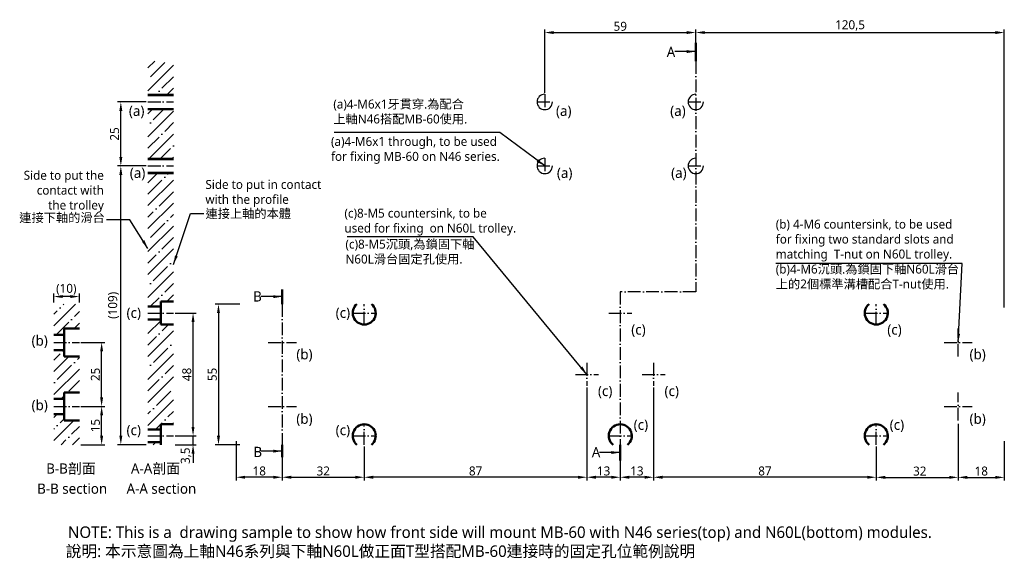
# Model space of a CAD drawing. Header units: millimetres. Extents: x 264 to 649, y 239 to 450.
import ezdxf

# ---------------------------------------------------------------- set-up
doc = ezdxf.new("R2010")
doc.units = ezdxf.units.MM
doc.linetypes.add('中心線5', pattern=[7.2, 5, -1, 0.2, -1])
doc.layers.add('中心線', color=5, linetype='中心線5')
doc.layers.add('標註線', color=3, linetype='Continuous')
doc.layers.add('外框線', color=7, linetype='Continuous', lineweight=50)
doc.styles.get("Standard").update_dxf_attribs({"font": 'msjh.ttf'})
doc.dimstyles.new('ISO-25', dxfattribs={"dimtxt": 3.5, "dimasz": 3.5, "dimexe": 1.25, "dimexo": 0.625, "dimtad": 1, "dimdec": 8, "dimtxsty": 'Standard', "dimcen": 2.5, "dimadec": 0, "dimazin": 0, "dimtfac": 1, "dimtdec": 8, "dimtmove": 0, "dimatfit": 3, "dimfxl": 0, "dimarcsym": 0})
pattern_1 = [(45, (2.912, 46.633), (-4.49013, 4.49013), []), (45, (7.4024, 46.633), (-4.49013, 4.49013), [7.9375, -1.5875, 0, -1.5875])]

# ---------------------------------------------------------------- blocks, each defined once
blk = doc.blocks.new('*D1')
at = {"layer": 'Defpoints', "color": 0}
for p in [(303.88, 417.85), (314.47, 417.85), (310.61, 392.85)]:
    blk.add_point(p, dxfattribs=at)
at = {"layer": '標註線', "color": 0, "lineweight": -2}
for p, q in [((313.84, 417.85), (302.63, 417.85)), ((303.88, 396.35), (303.88, 414.35)), ((309.99, 392.85), (302.63, 392.85))]:
    blk.add_line(p, q, dxfattribs=at)
at = {"layer": '標註線', "color": 0}
for points in [[(303.3, 414.35), (304.46, 414.35), (303.88, 417.85)], [(303.3, 396.35), (304.46, 396.35), (303.88, 392.85)]]:
    blk.add_solid(points, dxfattribs=at)
at = {"layer": '標註線', "color": 0, "insert": (301.45, 405.35), "char_height": 3.5, "attachment_point": 5, "rotation": 90}
blk.add_mtext('25', dxfattribs=at)
blk = doc.blocks.new('*D2')
at = {"layer": 'Defpoints', "color": 0}
for p in [(287.7, 323.85), (296.38, 323.85), (287.7, 298.85)]:
    blk.add_point(p, dxfattribs=at)
at = {"layer": '標註線', "color": 0, "lineweight": -2}
for p, q in [((288.32, 323.85), (297.63, 323.85)), ((296.38, 302.35), (296.38, 320.35)), ((288.32, 298.85), (297.63, 298.85))]:
    blk.add_line(p, q, dxfattribs=at)
at = {"layer": '標註線', "color": 0}
for points in [[(295.8, 320.35), (296.96, 320.35), (296.38, 323.85)], [(295.8, 302.35), (296.96, 302.35), (296.38, 298.85)]]:
    blk.add_solid(points, dxfattribs=at)
at = {"layer": '標註線', "color": 0, "insert": (293.95, 311.35), "char_height": 3.5, "attachment_point": 5, "rotation": 90}
blk.add_mtext('25', dxfattribs=at)
blk = doc.blocks.new('*D3')
at = {"layer": 'Defpoints', "color": 0}
for p in [(287.7, 298.85), (296.38, 298.85), (287.7, 283.85)]:
    blk.add_point(p, dxfattribs=at)
at = {"layer": '標註線', "color": 0, "lineweight": -2}
for p, q in [((288.32, 298.85), (297.63, 298.85)), ((296.38, 287.35), (296.38, 295.35)), ((288.32, 283.85), (297.63, 283.85))]:
    blk.add_line(p, q, dxfattribs=at)
at = {"layer": '標註線', "color": 0}
for points in [[(295.8, 295.35), (296.96, 295.35), (296.38, 298.85)], [(295.8, 287.35), (296.96, 287.35), (296.38, 283.85)]]:
    blk.add_solid(points, dxfattribs=at)
at = {"layer": '標註線', "color": 0, "insert": (293.94, 291.35), "char_height": 3.5, "attachment_point": 5, "rotation": 90}
blk.add_mtext('15', dxfattribs=at)
blk = doc.blocks.new('*D4')
at = {"layer": 'Defpoints', "color": 0}
for p in [(277.7, 341.79), (277.7, 338.85), (287.7, 338.85)]:
    blk.add_point(p, dxfattribs=at)
at = {"layer": '標註線', "color": 0, "lineweight": -2}
for p, q in [((277.7, 339.48), (277.7, 343.04)), ((287.7, 339.48), (287.7, 343.04)), ((284.2, 341.79), (281.2, 341.79))]:
    blk.add_line(p, q, dxfattribs=at)
at = {"layer": '標註線', "color": 0}
for points in [[(281.2, 342.38), (281.2, 341.21), (277.7, 341.79)], [(284.2, 342.38), (284.2, 341.21), (287.7, 341.79)]]:
    blk.add_solid(points, dxfattribs=at)
at = {"layer": '標註線', "color": 0, "insert": (282.58, 344.61), "char_height": 3.5, "attachment_point": 5}
blk.add_mtext('(10)', dxfattribs=at)
blk = doc.blocks.new('*D5')
at = {"layer": 'Defpoints', "color": 0}
for p in [(324.47, 335.35), (332.09, 335.35), (324.47, 287.35)]:
    blk.add_point(p, dxfattribs=at)
at = {"layer": '標註線', "color": 0, "lineweight": -2}
for p, q in [((325.09, 335.35), (333.34, 335.35)), ((332.09, 290.85), (332.09, 331.85)), ((325.09, 287.35), (333.34, 287.35))]:
    blk.add_line(p, q, dxfattribs=at)
at = {"layer": '標註線', "color": 0}
for points in [[(331.5, 331.85), (332.67, 331.85), (332.09, 335.35)], [(331.5, 290.85), (332.67, 290.85), (332.09, 287.35)]]:
    blk.add_solid(points, dxfattribs=at)
at = {"layer": '標註線', "color": 0, "insert": (329.65, 311.35), "char_height": 3.5, "attachment_point": 5, "rotation": 90}
blk.add_mtext('48', dxfattribs=at)
blk = doc.blocks.new('*D6')
at = {"layer": 'Defpoints', "color": 0}
for p in [(303.88, 392.85), (314.47, 392.85), (314.47, 283.85)]:
    blk.add_point(p, dxfattribs=at)
at = {"layer": '標註線', "color": 0, "lineweight": -2}
for p, q in [((313.84, 392.85), (302.63, 392.85)), ((303.88, 287.35), (303.88, 389.35)), ((313.84, 283.85), (302.63, 283.85))]:
    blk.add_line(p, q, dxfattribs=at)
at = {"layer": '標註線', "color": 0}
for points in [[(303.3, 389.35), (304.46, 389.35), (303.88, 392.85)], [(303.3, 287.35), (304.46, 287.35), (303.88, 283.85)]]:
    blk.add_solid(points, dxfattribs=at)
at = {"layer": '標註線', "color": 0, "insert": (301.07, 338.35), "char_height": 3.5, "attachment_point": 5, "rotation": 90}
blk.add_mtext('(109)', dxfattribs=at)
blk = doc.blocks.new('*D7')
at = {"layer": 'Defpoints', "color": 0}
for p in [(324.47, 287.35), (332.09, 287.35), (324.47, 283.85)]:
    blk.add_point(p, dxfattribs=at)
at = {"layer": '標註線', "color": 0, "lineweight": -2}
for p, q in [((332.09, 290.85), (332.09, 294.35)), ((325.09, 287.35), (333.34, 287.35)), ((332.09, 283.85), (332.09, 287.35)), ((325.09, 283.85), (333.34, 283.85)), ((332.09, 280.35), (332.09, 276.85))]:
    blk.add_line(p, q, dxfattribs=at)
at = {"layer": '標註線', "color": 0}
for points in [[(331.5, 290.85), (332.67, 290.85), (332.09, 287.35)], [(331.5, 280.35), (332.67, 280.35), (332.09, 283.85)]]:
    blk.add_solid(points, dxfattribs=at)
at = {"layer": '標註線', "color": 0, "insert": (329.37, 279.57), "char_height": 3.5, "attachment_point": 5, "rotation": 90}
blk.add_mtext('3,5', dxfattribs=at)
blk = doc.blocks.new('*D8')
at = {"layer": 'Defpoints', "color": 0}
for p in [(630.94, 292.73), (648.94, 285.85), (648.94, 271.11)]:
    blk.add_point(p, dxfattribs=at)
at = {"layer": '標註線', "color": 0, "lineweight": -2}
for p, q in [((630.94, 292.1), (630.94, 269.86)), ((648.94, 285.23), (648.94, 269.86)), ((634.44, 271.11), (645.44, 271.11))]:
    blk.add_line(p, q, dxfattribs=at)
at = {"layer": '標註線', "color": 0}
for points in [[(634.44, 271.7), (634.44, 270.53), (630.94, 271.11)], [(645.44, 271.7), (645.44, 270.53), (648.94, 271.11)]]:
    blk.add_solid(points, dxfattribs=at)
at = {"layer": '標註線', "color": 0, "insert": (639.94, 273.56), "char_height": 3.5, "attachment_point": 5}
blk.add_mtext('18', dxfattribs=at)
blk = doc.blocks.new('*D9')
at = {"layer": 'Defpoints', "color": 0}
for p in [(348.94, 285.85), (366.94, 283.85), (348.94, 271.16)]:
    blk.add_point(p, dxfattribs=at)
at = {"layer": '標註線', "color": 0, "lineweight": -2}
for p, q in [((348.94, 285.23), (348.94, 269.91)), ((366.94, 283.23), (366.94, 269.91)), ((363.44, 271.16), (352.44, 271.16))]:
    blk.add_line(p, q, dxfattribs=at)
at = {"layer": '標註線', "color": 0}
for points in [[(352.44, 271.74), (352.44, 270.57), (348.94, 271.16)], [(363.44, 271.74), (363.44, 270.57), (366.94, 271.16)]]:
    blk.add_solid(points, dxfattribs=at)
at = {"layer": '標註線', "color": 0, "insert": (357.94, 273.6), "char_height": 3.5, "attachment_point": 5}
blk.add_mtext('18', dxfattribs=at)
blk = doc.blocks.new('*D10')
at = {"layer": 'Defpoints', "color": 0}
for p in [(366.94, 283.85), (398.94, 283.23), (398.94, 271.16)]:
    blk.add_point(p, dxfattribs=at)
at = {"layer": '標註線', "color": 0, "lineweight": -2}
for p, q in [((366.94, 283.23), (366.94, 269.91)), ((398.94, 282.6), (398.94, 269.91)), ((370.44, 271.16), (395.44, 271.16))]:
    blk.add_line(p, q, dxfattribs=at)
at = {"layer": '標註線', "color": 0}
for points in [[(370.44, 271.74), (370.44, 270.57), (366.94, 271.16)], [(395.44, 271.74), (395.44, 270.57), (398.94, 271.16)]]:
    blk.add_solid(points, dxfattribs=at)
at = {"layer": '標註線', "color": 0, "insert": (382.94, 273.59), "char_height": 3.5, "attachment_point": 5}
blk.add_mtext('32', dxfattribs=at)
blk = doc.blocks.new('*D11')
at = {"layer": 'Defpoints', "color": 0}
for p in [(528.44, 444.99), (528.44, 433.85), (469.44, 420.85)]:
    blk.add_point(p, dxfattribs=at)
at = {"layer": '標註線', "color": 0, "lineweight": -2}
for p, q in [((469.44, 421.48), (469.44, 446.24)), ((528.44, 434.48), (528.44, 446.24)), ((472.94, 444.99), (524.94, 444.99))]:
    blk.add_line(p, q, dxfattribs=at)
at = {"layer": '標註線', "color": 0}
for points in [[(472.94, 445.57), (472.94, 444.41), (469.44, 444.99)], [(524.94, 445.57), (524.94, 444.41), (528.44, 444.99)]]:
    blk.add_solid(points, dxfattribs=at)
at = {"layer": '標註線', "color": 0, "insert": (498.94, 447.42), "char_height": 3.5, "attachment_point": 5}
blk.add_mtext('59', dxfattribs=at)
blk = doc.blocks.new('*D14')
at = {"layer": 'Defpoints', "color": 0}
for p in [(648.94, 444.99), (528.44, 433.85), (648.94, 336.85)]:
    blk.add_point(p, dxfattribs=at)
at = {"layer": '標註線', "color": 0, "lineweight": -2}
for p, q in [((528.44, 434.48), (528.44, 446.24)), ((648.94, 337.48), (648.94, 446.24)), ((531.94, 444.99), (645.44, 444.99))]:
    blk.add_line(p, q, dxfattribs=at)
at = {"layer": '標註線', "color": 0}
for points in [[(531.94, 445.57), (531.94, 444.41), (528.44, 444.99)], [(645.44, 445.57), (645.44, 444.41), (648.94, 444.99)]]:
    blk.add_solid(points, dxfattribs=at)
at = {"layer": '標註線', "color": 0, "insert": (588.69, 447.73), "char_height": 3.5, "attachment_point": 5}
blk.add_mtext('120,5', dxfattribs=at)
blk = doc.blocks.new('*D15')
at = {"layer": 'Defpoints', "color": 0}
for p in [(630.94, 292.1), (598.94, 283.85), (630.94, 271.11)]:
    blk.add_point(p, dxfattribs=at)
at = {"layer": '標註線', "color": 0, "lineweight": -2}
for p, q in [((630.94, 291.48), (630.94, 269.86)), ((598.94, 283.23), (598.94, 269.86)), ((602.44, 271.11), (627.44, 271.11))]:
    blk.add_line(p, q, dxfattribs=at)
at = {"layer": '標註線', "color": 0}
for points in [[(602.44, 271.7), (602.44, 270.53), (598.94, 271.11)], [(627.44, 271.7), (627.44, 270.53), (630.94, 271.11)]]:
    blk.add_solid(points, dxfattribs=at)
at = {"layer": '標註線', "color": 0, "insert": (615.93, 273.55), "char_height": 3.5, "attachment_point": 5}
blk.add_mtext('32', dxfattribs=at)
blk = doc.blocks.new('*D16')
at = {"layer": 'Defpoints', "color": 0}
for p in [(511.94, 306.85), (598.94, 283.23), (511.94, 271.16)]:
    blk.add_point(p, dxfattribs=at)
at = {"layer": '標註線', "color": 0, "lineweight": -2}
for p, q in [((511.94, 306.23), (511.94, 269.91)), ((598.94, 282.6), (598.94, 269.91)), ((595.44, 271.16), (515.44, 271.16))]:
    blk.add_line(p, q, dxfattribs=at)
at = {"layer": '標註線', "color": 0}
for points in [[(515.44, 271.74), (515.44, 270.57), (511.94, 271.16)], [(595.44, 271.74), (595.44, 270.57), (598.94, 271.16)]]:
    blk.add_solid(points, dxfattribs=at)
at = {"layer": '標註線', "color": 0, "insert": (555.44, 273.59), "char_height": 3.5, "attachment_point": 5}
blk.add_mtext('87', dxfattribs=at)
blk = doc.blocks.new('*D17')
at = {"layer": 'Defpoints', "color": 0}
for p in [(511.94, 306.85), (498.94, 283.85), (498.94, 271.16)]:
    blk.add_point(p, dxfattribs=at)
at = {"layer": '標註線', "color": 0, "lineweight": -2}
for p, q in [((511.94, 306.23), (511.94, 269.91)), ((498.94, 283.23), (498.94, 269.91)), ((508.44, 271.16), (502.44, 271.16))]:
    blk.add_line(p, q, dxfattribs=at)
at = {"layer": '標註線', "color": 0}
for points in [[(502.44, 271.74), (502.44, 270.57), (498.94, 271.16)], [(508.44, 271.74), (508.44, 270.57), (511.94, 271.16)]]:
    blk.add_solid(points, dxfattribs=at)
at = {"layer": '標註線', "color": 0, "insert": (505.44, 273.6), "char_height": 3.5, "attachment_point": 5}
blk.add_mtext('13', dxfattribs=at)
blk = doc.blocks.new('*D18')
at = {"layer": 'Defpoints', "color": 0}
for p in [(485.94, 306.85), (498.94, 283.85), (485.94, 271.16)]:
    blk.add_point(p, dxfattribs=at)
at = {"layer": '標註線', "color": 0, "lineweight": -2}
for p, q in [((485.94, 306.23), (485.94, 269.91)), ((498.94, 283.23), (498.94, 269.91)), ((495.44, 271.16), (489.44, 271.16))]:
    blk.add_line(p, q, dxfattribs=at)
at = {"layer": '標註線', "color": 0}
for points in [[(489.44, 271.74), (489.44, 270.57), (485.94, 271.16)], [(495.44, 271.74), (495.44, 270.57), (498.94, 271.16)]]:
    blk.add_solid(points, dxfattribs=at)
at = {"layer": '標註線', "color": 0, "insert": (492.44, 273.6), "char_height": 3.5, "attachment_point": 5}
blk.add_mtext('13', dxfattribs=at)
blk = doc.blocks.new('*D19')
at = {"layer": 'Defpoints', "color": 0}
for p in [(485.94, 306.85), (398.94, 283.85), (398.94, 271.16)]:
    blk.add_point(p, dxfattribs=at)
at = {"layer": '標註線', "color": 0, "lineweight": -2}
for p, q in [((485.94, 306.23), (485.94, 269.91)), ((398.94, 283.23), (398.94, 269.91)), ((482.44, 271.16), (402.44, 271.16))]:
    blk.add_line(p, q, dxfattribs=at)
at = {"layer": '標註線', "color": 0}
for points in [[(402.44, 271.74), (402.44, 270.57), (398.94, 271.16)], [(482.44, 271.74), (482.44, 270.57), (485.94, 271.16)]]:
    blk.add_solid(points, dxfattribs=at)
at = {"layer": '標註線', "color": 0, "insert": (442.44, 273.59), "char_height": 3.5, "attachment_point": 5}
blk.add_mtext('87', dxfattribs=at)
blk = doc.blocks.new('*D20')
at = {"layer": 'Defpoints', "color": 0}
for p in [(350.94, 338.85), (342.01, 283.85), (350.94, 283.85)]:
    blk.add_point(p, dxfattribs=at)
at = {"layer": '標註線', "color": 0, "lineweight": -2}
for p, q in [((350.31, 338.85), (340.76, 338.85)), ((342.01, 335.35), (342.01, 287.35)), ((350.31, 283.85), (340.76, 283.85))]:
    blk.add_line(p, q, dxfattribs=at)
at = {"layer": '標註線', "color": 0}
for points in [[(341.43, 335.35), (342.6, 335.35), (342.01, 338.85)], [(341.43, 287.35), (342.6, 287.35), (342.01, 283.85)]]:
    blk.add_solid(points, dxfattribs=at)
at = {"layer": '標註線', "color": 0, "insert": (339.61, 311.35), "char_height": 3.5, "attachment_point": 5, "rotation": 90}
blk.add_mtext('55', dxfattribs=at)

msp = doc.modelspace()

# ---------------------------------------------------------------- hatches: boundary and pattern name
h = msp.add_hatch()
h.set_pattern_fill('ANSI35', color=256, style=0)
h.paths.add_polyline_path([(324.46689611, 389.85045892), (314.46689611, 389.85045892), (314.46689611, 337.85045892), (319.46689611, 337.85045892), (319.46689611, 339.85045892), (324.46689611, 339.85045892)])
h.paths.add_polyline_path([(324.46689611, 414.85045892), (314.46689611, 414.85045892), (314.46689611, 395.85045892), (324.46689611, 395.85045892)])
h.paths.add_polyline_path([(324.46689611, 433.85045892), (314.46689611, 433.85045892), (314.46689611, 420.85045892), (324.46689611, 420.85045892)])
h = msp.add_hatch()
h.set_pattern_fill('ANSI35', color=256, style=0)
h.set_pattern_definition(pattern_1)
h.paths.add_polyline_path([(277.69926618, 326.85045892), (281.69926618, 326.85045892), (281.69926618, 329.35045892), (287.69926618, 329.35045892), (287.69926618, 338.85045892), (277.69926618, 338.85045892)])
h = msp.add_hatch()
h.set_pattern_fill('ANSI35', color=256, style=0)
h.set_pattern_definition([(45, (15.812, 46.633), (-4.49013, 4.49013), []), (45, (20.302, 46.633), (-4.49013, 4.49013), [7.9375, -1.5875, 0, -1.5875])])
h.paths.add_polyline_path([(314.46689611, 289.85045892), (319.46689611, 289.85045892), (319.46689611, 291.85045892), (324.46689611, 291.85045892), (324.46689611, 330.85045892), (319.46689611, 330.85045892), (319.46689611, 332.85045892), (314.46689611, 332.85045892)])
h = msp.add_hatch()
h.set_pattern_fill('ANSI35', color=256, style=0)
h.set_pattern_definition(pattern_1)
h.paths.add_polyline_path([(287.69926618, 304.35045892), (287.69926618, 318.35045892), (281.69926618, 318.35045892), (281.69926618, 320.85045892), (277.69926618, 320.85045892), (277.69926618, 301.85045892), (281.69926618, 301.85045892), (281.69926618, 304.35045892)])
h = msp.add_hatch()
h.set_pattern_fill('ANSI35', color=256, style=0)
h.set_pattern_definition(pattern_1)
h.paths.add_polyline_path([(287.69926618, 283.85045892), (287.69926618, 293.35045892), (281.69926618, 293.35045892), (281.69926618, 295.85045892), (277.69926618, 295.85045892), (277.69926618, 283.85045892)])
h = msp.add_hatch()
h.set_pattern_fill('ANSI35', color=256, style=0)
h.set_pattern_definition([(45, (-7.7736, 0), (-4.49013, 4.49013), []), (45, (-3.2834, 0), (-4.49013, 4.49013), [7.9375, -1.5875, 0, -1.5875])])
h.paths.add_polyline_path([(319.46689611, 283.85045892), (319.46689611, 284.85045892), (314.46689611, 284.85045892), (314.46689611, 283.85045892)])

# ---------------------------------------------------------------- linework, layer by layer
for p, q in [((314.46689611, 420.85045892), (324.46689611, 420.85045892)), ((314.46689611, 420.35045892), (324.46689611, 420.35045892)), ((314.46689611, 415.35045892), (324.46689611, 415.35045892)), ((314.46689611, 414.85045892), (324.46689611, 414.85045892)), ((314.46689611, 395.85045892), (324.46689611, 395.85045892)), ((314.46689611, 395.35045892), (324.46689611, 395.35045892)), ((314.46689611, 390.35045892), (324.46689611, 390.35045892)), ((314.46689611, 389.85045892), (324.46689611, 389.85045892))]:
    msp.add_line(p, q)
for centre in [(469.43828783, 417.85045892), (528.43828783, 417.85045892), (469.43828783, 392.85045892), (528.43828783, 392.85045892)]:
    msp.add_arc(centre, 3, 90, 0)
at = {"layer": '中心線'}
for p, q in [((528.43828783, 433.85045892), (528.43828783, 343.63847324)), ((469.43828783, 420.85045892), (469.43828783, 414.85045892)), ((314.46689611, 417.85045892), (324.46689611, 417.85045892)), ((466.43828783, 417.85045892), (472.43828783, 417.85045892)), ((525.43828783, 417.85045892), (531.43828783, 417.85045892)), ((314.46689611, 392.85045892), (324.46689611, 392.85045892)), ((466.43828783, 392.85045892), (472.43828783, 392.85045892)), ((469.43828783, 395.85045892), (469.43828783, 389.85045892)), ((525.43828783, 392.85045892), (531.43828783, 392.85045892)), ((528.43828783, 343.63847324), (498.93828783, 343.63847324)), ((498.93828783, 343.63847324), (498.93828783, 283.85045892)), ((366.93828783, 338.85045892), (366.93828783, 283.85045892)), ((398.93828783, 330.85045892), (398.93828783, 338.85045892)), ((598.93828783, 330.85045892), (598.93828783, 338.85045892)), ((314.46689611, 335.35045892), (324.46689611, 335.35045892)), ((394.43828783, 335.35045892), (403.43828783, 335.35045892)), ((494.43828783, 335.35045892), (503.43828783, 335.35045892)), ((594.43828783, 335.35045892), (603.43828783, 335.35045892)), ((630.93828783, 318.35045892), (630.93828783, 329.35045892)), ((277.69926618, 323.85045892), (287.69926618, 323.85045892)), ((361.43828783, 323.85045892), (372.43828783, 323.85045892)), ((625.43828783, 323.85045892), (636.43828783, 323.85045892)), ((485.93828783, 315.85419465), (485.93828783, 306.85419465)), ((511.93828783, 315.85419465), (511.93828783, 306.85419465)), ((481.43828783, 311.35419465), (490.43828783, 311.35419465)), ((507.43828783, 311.35419465), (516.43828783, 311.35419465)), ((630.93828783, 293.35045892), (630.93828783, 304.35045892)), ((277.69926618, 298.85045892), (287.69926618, 298.85045892)), ((361.43828783, 298.85045892), (372.43828783, 298.85045892)), ((625.43828783, 298.85045892), (636.43828783, 298.85045892)), ((398.93828783, 283.85045892), (398.93828783, 291.85045892)), ((598.93828783, 283.85045892), (598.93828783, 291.85045892)), ((314.46689611, 287.35045892), (324.46689611, 287.35045892)), ((394.43828783, 287.35045892), (403.43828783, 287.35045892)), ((494.43828783, 287.35045892), (503.43828783, 287.35045892)), ((594.43828783, 287.35045892), (603.43828783, 287.35045892))]:
    msp.add_line(p, q, dxfattribs=at)
at = {"layer": '外框線'}
for p, q in [((319.46689611, 339.85045892), (324.46689611, 339.85045892)), ((319.46689611, 330.85045892), (319.46689611, 339.85045892)), ((314.46689611, 337.85045892), (319.46689611, 337.85045892)), ((314.46689611, 332.85045892), (319.46689611, 332.85045892)), ((319.46689611, 330.85045892), (324.46689611, 330.85045892)), ((281.69926618, 318.35045892), (281.69926618, 329.35045892)), ((281.69926618, 329.35045892), (287.69926618, 329.35045892)), ((277.69926618, 326.85045892), (281.69926618, 326.85045892)), ((277.69926618, 320.85045892), (281.69926618, 320.85045892)), ((281.69926618, 318.35045892), (287.69926618, 318.35045892)), ((281.69926618, 293.35045892), (281.69926618, 304.35045892)), ((281.69926618, 304.35045892), (287.69926618, 304.35045892)), ((277.69926618, 301.85045892), (281.69926618, 301.85045892)), ((277.69926618, 295.85045892), (281.69926618, 295.85045892)), ((281.69926618, 293.35045892), (287.69926618, 293.35045892)), ((314.46689611, 289.85045892), (319.46689611, 289.85045892)), ((319.46689611, 291.85045892), (324.46689611, 291.85045892)), ((319.46689611, 283.85045892), (319.46689611, 291.85045892)), ((314.46689611, 284.85045892), (319.46689611, 284.85045892))]:
    msp.add_line(p, q, dxfattribs=at)
for centre, start, end in [((398.93828783, 335.35045892), 128.942441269, 51.057558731), ((598.93828783, 335.35045892), 128.942441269, 51.057558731), ((398.93828783, 287.35045892), 308.942441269, 231.057558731), ((498.93828783, 287.35045892), 308.942441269, 231.057558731), ((598.93828783, 287.35045892), 308.942441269, 231.057558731)]:
    msp.add_arc(centre, 4.5, start, end, dxfattribs=at)
at = {"layer": '標註線', "lineweight": 50}
for p, q in [((528.43828783, 433.85045892), (528.43828783, 440.97807407)), ((366.93828783, 338.85045892), (366.93828783, 344.51359882)), ((366.93828783, 279.07268625), (366.93828783, 283.85045892)), ((498.93828783, 283.85045892), (498.93828783, 277.7181782))]:
    msp.add_line(p, q, dxfattribs=at)

# ---------------------------------------------------------------- texts
for s, insert, char_height, attachment_point in [('(a)4-M6x1 through, to be used \\Pfor fixing MB-60 on N46 series.', (385.96390246, 404.17341198), 3.5, 1), ('Side to put the\\Pcontact with\\Pthe trolley', (297.25695401, 374.60872781), 3.5, 9), ('Side to put in contact\\Pwith the profile', (336.91690961, 387.36759599), 3.5, 1), ('(c)8-M5 countersink, to be\\Pused for fixing  on N60L trolley.', (391.21545388, 376.14097291), 3.5, 1), ('(b) 4-M6 countersink, to be used\\Pfor fixing two standard slots and\\Pmatching  T-nut on N60L trolley.', (559.68489107, 371.83410548), 3.5, 1), ('NOTE: This is a  drawing sample to show how front side will mount MB-60 with N46 series(top) and N60L(bottom) modules.', (283.25909799, 251.92871006), 4.5, 1)]:
    msp.add_mtext(s, dxfattribs=dict(insert=insert, char_height=char_height, attachment_point=attachment_point))
at = {"linetype": '中心線5', "lineweight": 50, "char_height": 4, "width": 2.486899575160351e-14, "attachment_point": 1}
for s, insert in [('B-B section', (271.20217152, 268.70071566)), ('A-A section', (306.11637254, 268.70071566))]:
    msp.add_mtext(s, dxfattribs=dict(at, insert=insert))
at = {"layer": '標註線', "extrusion": (0, 0, -1), "char_height": 4, "attachment_point": 1, "text_direction": (-1, 0, 0)}
for insert in [(520.40941476, 439.40450907), (491.15047932, 282.97423447)]:
    msp.add_mtext('A', dxfattribs=dict(at, insert=insert))
at = {"layer": '標註線'}
for s, insert, char_height, attachment_point in [('(a)4-M6x1牙貫穿.為配合\\P上軸N46搭配MB-60使用.', (386.87205005, 418.78928608), 3.5, 1), ('(a)', (307.03706184, 416.39025624), 4, 1), ('(a)', (473.84455614, 416.39025624), 4, 1), ('(a)', (518.44804263, 416.39025624), 4, 1), ('(a)', (307.39129286, 392.15233528), 4, 1), ('(a)', (474.19878715, 392.15233528), 4, 1), ('(a)', (518.80227365, 392.15233528), 4, 1), ('連接下軸的滑台', (297.63062602, 370.48058062), 3.5, 9), ('連接上軸的本體', (336.9395426, 375.97658695), 3.5, 1), ('(c)8-M5沉頭,為鎖固下軸\\PN60L滑台固定孔使用.', (391.61045405, 364.03423621), 3.5, 1), ('(b)4-M6沉頭.為鎖固下軸N60L滑台\\P上的2個標準溝槽配合T-nut使用.', (559.68489107, 354.28269712), 3.5, 1), ('B', (355.55785341, 343.85097198), 4, 1), ('(c)', (306.12389138, 337.46102347), 4, 1), ('(c)', (387.79800247, 337.46102347), 4, 1), ('(c)', (503.2368867, 330.88782982), 4, 1), ('(c)', (603.2368867, 330.88782982), 4, 1), ('(b)', (269.02827573, 326.57726381), 4, 1), ('(b)', (372.43112196, 321.23750291), 4, 1), ('(b)', (635.36424244, 321.23750291), 4, 1), ('(c)', (490.2368867, 306.89156555), 4, 1), ('(c)', (516.2368867, 306.89156555), 4, 1), ('(b)', (269.02827573, 301.3714717), 4, 1), ('(b)', (372.43112196, 296.0317108), 4, 1), ('(b)', (635.36424244, 296.0317108), 4, 1), ('(c)', (504.19085419, 293.68826865), 4, 1), ('(c)', (604.19085419, 293.68826865), 4, 1), ('(c)', (306.12389138, 291.61169555), 4, 1), ('(c)', (387.79800247, 291.61169555), 4, 1), ('B', (355.67122135, 283.06143686), 4, 1), ('B-B剖面', (274.74527488, 276.57562217), 4, 1), ('說明: 本示意圖為上軸N46系列與下軸N60L做正面T型搭配MB-60連接時的固定孔位範例說明', (282.35897729, 244.49911586), 4.5, 1)]:
    msp.add_mtext(s, dxfattribs=dict(at, insert=insert, char_height=char_height, attachment_point=attachment_point))
at = {"layer": '標註線', "insert": (307.83223011, 276.57562217), "char_height": 4, "width": 2.486899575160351e-14, "attachment_point": 1}
msp.add_mtext('A-A剖面', dxfattribs=at)

# ---------------------------------------------------------------- dimensions: what is measured, and where the dimension line sits
at = {"layer": '標註線'}
for base, p1, p2, picture, middle in [((648.9382878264, 444.988941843), (528.4382878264, 433.8504589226), (648.9382878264, 336.8504589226), '*D14', (588.6882878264, 447.7265951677)), ((498.9382878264, 271.1576999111), (511.9382878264, 306.8541946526), (498.9382878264, 283.8504589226), '*D17', (505.4382878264, 273.6016153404)), ((511.9382878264, 271.1576999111), (598.9382878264, 283.2254589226), (511.9382878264, 306.8541946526), '*D16', (555.4382878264, 273.5914474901)), ((648.9382878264, 271.1120810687), (630.9382878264, 292.7254589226), (648.9382878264, 285.8504589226), '*D8', (639.9382878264, 273.5559964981)), ((348.9382878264, 271.1576999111), (366.9382878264, 283.8504589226), (348.9382878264, 285.8504589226), '*D9', (357.9382878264, 273.6016153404)), ((398.9382878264, 271.1576999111), (366.9382878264, 283.8504589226), (398.9382878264, 283.2254589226), '*D10', (382.9382878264, 273.5914474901))]:
    dim = msp.add_linear_dim(base=base, p1=p1, p2=p2, dimstyle='ISO-25', dxfattribs=at)
    dim.commit()
    dim.dimension.update_dxf_attribs({"geometry": picture, "text_midpoint": middle})
dim = msp.add_linear_dim(base=(528.43828783, 444.98894184), p1=(469.43828783, 420.85045892), p2=(528.43828783, 433.85045892), text='59', dimstyle='ISO-25', dxfattribs=at)
dim.commit()
dim.dimension.update_dxf_attribs({"geometry": '*D11', "text_midpoint": (498.93828783, 447.42268942)})
for base, p1, p2, picture, middle in [((303.8808026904, 417.8504589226), (310.6131429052, 392.8504589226), (314.4668961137, 417.8504589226), '*D1', (301.4470551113, 405.3504589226)), ((342.0122489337, 283.8504589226), (350.9382878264, 338.8504589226), (350.9382878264, 283.8504589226), '*D20', (339.6078751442, 311.3504589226)), ((332.0868172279, 335.3504589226), (324.4668961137, 287.3504589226), (324.4668961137, 335.3504589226), '*D5', (329.6530696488, 311.3504589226)), ((296.381263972, 323.8504589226), (287.6992661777, 298.8504589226), (287.6992661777, 323.8504589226), '*D2', (293.9475163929, 311.3504589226)), ((296.381263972, 298.8504589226), (287.6992661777, 283.8504589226), (287.6992661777, 298.8504589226), '*D3', (293.9373485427, 291.3504589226))]:
    dim = msp.add_linear_dim(base=base, p1=p1, p2=p2, angle=90, dimstyle='ISO-25', dxfattribs=at)
    dim.commit()
    dim.dimension.update_dxf_attribs({"geometry": picture, "text_midpoint": middle})
dim = msp.add_linear_dim(base=(303.88080269, 392.85045892), p1=(314.46689611, 283.85045892), p2=(314.46689611, 392.85045892), angle=90, text='(109)', dimstyle='ISO-25', dxfattribs=at)
dim.commit()
dim.dimension.update_dxf_attribs({"geometry": '*D6', "text_midpoint": (301.06858513, 338.35045892)})
dim = msp.add_linear_dim(base=(277.69926618, 341.79358058), p1=(287.69926618, 338.85045892), p2=(277.69926618, 338.85045892), angle=180, text='(10)', dimstyle='ISO-25', dxfattribs=at)
dim.commit()
dim.dimension.update_dxf_attribs({"geometry": '*D4', "text_midpoint": (282.57679626, 341.79358058), "dimtype": 160})
for base, p1, p2, picture, middle in [((398.9382878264, 271.1576999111), (485.9382878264, 306.8541946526), (398.9382878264, 283.8504589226), '*D19', (442.4382878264, 273.5914474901)), ((485.9382878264, 271.1576999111), (498.9382878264, 283.8504589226), (485.9382878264, 306.8541946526), '*D18', (492.4382878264, 273.6016153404))]:
    dim = msp.add_linear_dim(base=base, p1=p1, p2=p2, dimstyle='ISO-25', override={"dimtmove": 1}, dxfattribs=at)
    dim.commit()
    dim.dimension.update_dxf_attribs({"geometry": picture, "text_midpoint": middle})
dim = msp.add_linear_dim(base=(332.08681723, 287.35045892), p1=(324.46689611, 283.85045892), p2=(324.46689611, 287.35045892), angle=90, dimstyle='ISO-25', override={"dimtmove": 2}, dxfattribs=at)
dim.commit()
dim.dimension.update_dxf_attribs({"geometry": '*D7', "text_midpoint": (329.37406801, 279.57313501), "dimtype": 160})
dim = msp.add_linear_dim(base=(630.9382878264, 271.1120810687), p1=(598.9382878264, 283.8504589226), p2=(630.9382878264, 292.1004589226), dimstyle='ISO-25', override={"dimtad": 3}, dxfattribs=at)
dim.commit()
dim.dimension.update_dxf_attribs({"geometry": '*D15', "text_midpoint": (615.9271273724, 271.1120810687), "dimtype": 160})

# ---------------------------------------------------------------- leaders
for points in [[(528.43828783, 437.56619086), (520.23240585, 437.56619086)], [(469.43828783, 392.85045892), (451.89579441, 405.93269438), (387.15773467, 405.93269438)], [(485.93828783, 311.35419465), (441.51202345, 365.08699559), (392.26878585, 365.08699559)], [(630.93828783, 323.85045892), (632.43259815, 354.73739939), (559.68489107, 354.73739939)], [(366.93828783, 341.75357647), (358.53267588, 341.75357647)], [(366.93828783, 281.36334195), (358.58556554, 281.36334195)], [(498.93828783, 280.82906014), (490.82973616, 280.82906014)]]:
    msp.add_leader(points, dimstyle='ISO-25', override={"dimgap": 0.625, "dimtad": 0}, dxfattribs=at)
at = {"layer": '標註線', "annotation_type": 0, "has_hookline": 1}
for points, hookline_direction, text_width in [([(324.46689611, 354.35277912), (331.05026691, 374.22658695), (336.3145426, 374.22658695)], 0, 31.80955455), ([(314.46689611, 360.54260031), (307.3951229, 371.73058062), (298.25562602, 371.73058062)], 1, 31.84118786)]:
    msp.add_leader(points, dimstyle='ISO-25', override={"dimgap": 0.625, "dimtad": 0}, dxfattribs=dict(at, hookline_direction=hookline_direction, text_width=text_width))

doc.saveas('drawing.dxf')
